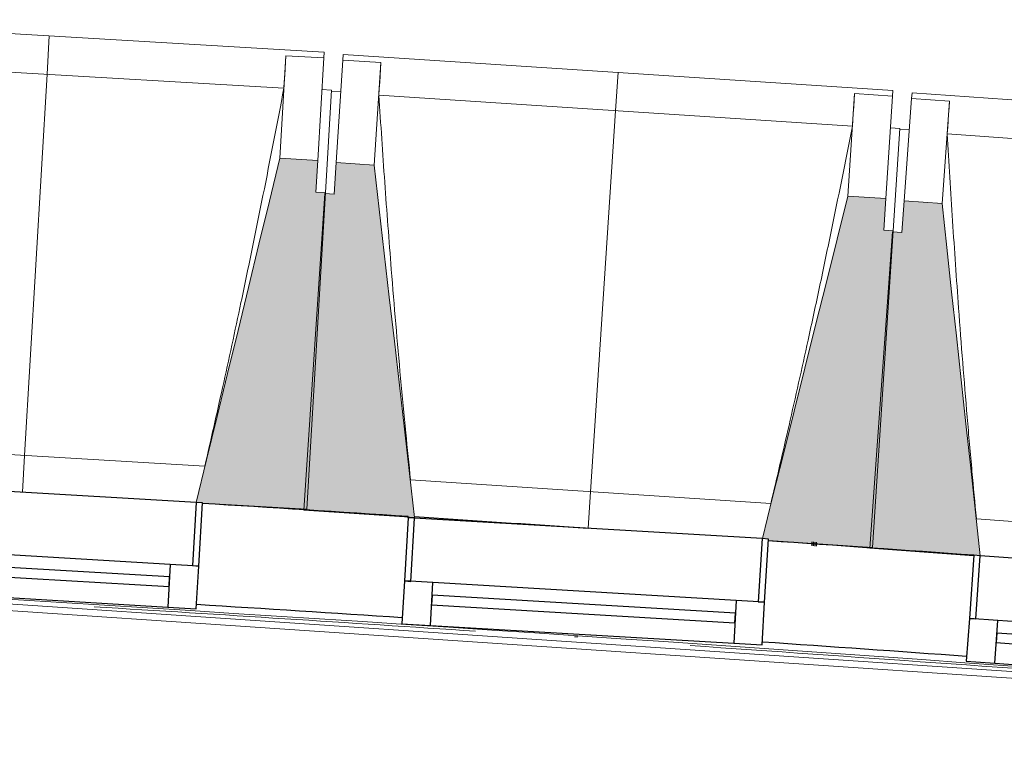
# Model space of a CAD drawing. Header units: millimetres. Extents: x -2845 to 74565, y -36590 to 13748.
# Tile 51 of 75: x 40171 to 41727, y -14744 to -13605. Entities that reach past the tile are written whole.
import ezdxf

# ---------------------------------------------------------------- set-up
doc = ezdxf.new("R2010")
doc.units = ezdxf.units.MM
doc.linetypes.add('Tiret', pattern=[2.5, 1.25, -1.25])
doc.layers.add('A-AREA', color=4, linetype='Tiret', lineweight=100, true_color=0x00ffff)
for name, color, linetype, lineweight in [('A-FLOR-HRAL', 7, 'Continuous', 18), ('A-GENM', 7, 'Continuous', 18), ('A-GLAZ', 7, 'Continuous', 25), ('I-WALL', 7, 'Continuous', 25), ('MUR', 7, 'Continuous', 25), ('S-BEAM', 7, 'Continuous', 18)]:
    doc.layers.add(name, color=color, linetype=linetype, lineweight=lineweight)

# ---------------------------------------------------------------- blocks, each defined once
blk = doc.blocks.new('20_MUR PREFA_01 - Type 1-3119337-2021_015_1111_DCE_1_50_N0 FINI_CFA_DIS')
at = {"layer": 'A-GENM'}
for p, q in [((0, 722.1), (0, 661.4)), ((0, 661.4), (0, 58.5)), ((0, 0.7), (0, 58.5))]:
    blk.add_line(p, q, dxfattribs=at)
blk = doc.blocks.new('B02_DC_STR_rvt-1-2021_015_1111_DCE_1_50_N0 FINI_CFA_DIS')
at = {"layer": 'S-BEAM', "lineweight": 5, "true_color": 0x787878}
for points in [[(-12544.5, -14378.3), (-12515, -13878.3), (-12529.9, -13877.4), (-12527, -13827.5), (-12586.9, -13824), (-12719, -14367.4), (-12709.2, -14367.9), (-12709.2, -14368.6), (-12618.1, -14374)], [(-12374.3, -14391.1), (-12438, -13834.8), (-12497.9, -13830.9), (-12501.2, -13880.8), (-12516.1, -13879.8), (-12548.9, -14379.6), (-12382.2, -14390.5)], [(-11650.8, -14438.5), (-11618.1, -13938.6), (-11633, -13937.7), (-11629.7, -13887.8), (-11689.6, -13883.8), (-11824.8, -14424.6), (-11815.3, -14425.1), (-11815.3, -14427.7), (-11724.7, -14433.6)], [(-11480.8, -14451.6), (-11540.8, -13895.6), (-11600.7, -13891.3), (-11604.2, -13941.2), (-11619.2, -13940.1), (-11655.2, -14439.7), (-11490.7, -14451.6), (-11490.6, -14450.9), (-11488.2, -14451.1)]]:
    blk.add_hatch(color=8, dxfattribs=at).paths.add_polyline_path(points)
at = {"layer": 'S-BEAM'}
for p, q in [((-12516.9, -13656.7), (-13385.4, -13605.4)), ((-12580.6, -13713.6), (-13328.8, -13669.5)), ((-12577.3, -13662.2), (-12586.9, -13824)), ((-12577.4, -13662.4), (-12577.3, -13662.2)), ((-12577.3, -13662.2), (-12517.4, -13665.7)), ((-12517.4, -13665.7), (-12527, -13827.5)), ((-12516.9, -13656.7), (-12517.4, -13665.7)), ((-12497.9, -13830.9), (-12487.3, -13669.1)), ((-12487.3, -13669.1), (-12486.7, -13660.1)), ((-12487.3, -13669.1), (-12427.4, -13673)), ((-11618.6, -13717), (-12486.7, -13660.1)), ((-12438, -13834.8), (-12427.4, -13673)), ((-12427.4, -13673), (-12427.4, -13673.3)), ((-12505.4, -13716.5), (-12520.4, -13715.6)), ((-12505.4, -13716.5), (-12515, -13878.3)), ((-12490.6, -13719), (-12505.5, -13718)), ((-11618.6, -13717), (-11619.1, -13726)), ((-11682.6, -13773.5), (-12430.5, -13724.5)), ((-11679, -13722.1), (-11689.6, -13883.8)), ((-11679.1, -13722.4), (-11679, -13722.1)), ((-11679, -13722.1), (-11619.1, -13726)), ((-11619.1, -13726), (-11629.7, -13887.8)), ((-11600.7, -13891.3), (-11589, -13729.6)), ((-11589, -13729.6), (-11588.3, -13720.6)), ((-11589, -13729.6), (-11529.2, -13733.9)), ((-10720.6, -13783.2), (-11588.3, -13720.6)), ((-11540.8, -13895.6), (-11529.2, -13733.9)), ((-11529.2, -13733.9), (-11529.1, -13734.2)), ((-11607.4, -13776.9), (-11622.4, -13775.9)), ((-11607.4, -13776.9), (-11618.1, -13938.6)), ((-11592.6, -13779.5), (-11607.5, -13778.4)), ((-10785, -13839.3), (-11532.6, -13785.4)), ((-12527, -13827.5), (-12586.9, -13824)), ((-12529.9, -13877.4), (-12527, -13827.5)), ((-12497.9, -13830.9), (-12501.2, -13880.8)), ((-12438, -13834.8), (-12497.9, -13830.9)), ((-12516.1, -13879.8), (-12548.9, -14379.6)), ((-12544.5, -14378.3), (-12515, -13878.3)), ((-12515, -13878.3), (-12529.9, -13877.4)), ((-12501.2, -13880.8), (-12516.1, -13879.8)), ((-11629.7, -13887.8), (-11689.6, -13883.8)), ((-11633, -13937.7), (-11629.7, -13887.8)), ((-11600.7, -13891.3), (-11604.2, -13941.2)), ((-11540.8, -13895.6), (-11600.7, -13891.3)), ((-11619.2, -13940.1), (-11655.2, -14439.7)), ((-11650.8, -14438.5), (-11618.1, -13938.6)), ((-11618.1, -13938.6), (-11633, -13937.7)), ((-11604.2, -13941.2), (-11619.2, -13940.1)), ((-13275, -14276.6), (-12705.5, -14310.3)), ((-12380.7, -14332), (-11811.4, -14369.3)), ((-12709.3, -14368.6), (-12544.5, -14378.3)), ((-12548.9, -14379.6), (-12374.3, -14391.1)), ((-12099.8, -14408.4), (-12374.3, -14390.4)), ((-11486.7, -14393.2), (-10917.7, -14434.2)), ((-11815.5, -14427.7), (-11650.8, -14438.5)), ((-11655.2, -14439.7), (-11490.7, -14451.6))]:
    blk.add_line(p, q, dxfattribs=at)
at = {"layer": 'S-BEAM', "flags": 128}
for points in [[(-12580.6, -13713.6), (-12580, -13703.4), (-12579.3, -13693.2), (-12578.7, -13682.9), (-12578, -13672.7), (-12577.4, -13662.4)], [(-12427.4, -13673.3), (-12428, -13683.5), (-12428.7, -13693.8), (-12429.3, -13704), (-12429.9, -13714.3), (-12430.5, -13724.5)], [(-11682.6, -13773.5), (-11681.9, -13763.3), (-11681.2, -13753.1), (-11680.5, -13742.8), (-11679.8, -13732.6), (-11679.1, -13722.4)], [(-11529.1, -13734.2), (-11529.8, -13744.4), (-11530.5, -13754.7), (-11531.2, -13764.9), (-11531.9, -13775.2), (-11532.6, -13785.4)], [(-12586.9, -13824), (-12603.4, -13892), (-12620, -13960), (-12636.5, -14028), (-12653, -14096), (-12669.6, -14164), (-12686.1, -14232), (-12702.6, -14300), (-12719, -14367.4)], [(-12374.3, -14391.1), (-12382.2, -14321.5), (-12390.2, -14252), (-12398.2, -14182.5), (-12406.1, -14112.9), (-12414.1, -14043.4), (-12422.1, -13973.9), (-12430, -13904.3), (-12438, -13834.8)], [(-11689.6, -13883.8), (-11706.6, -13951.7), (-11723.6, -14019.6), (-11740.6, -14087.5), (-11757.5, -14155.4), (-11774.5, -14223.3), (-11791.5, -14291.2), (-11808.5, -14359.1), (-11824.8, -14424.6)], [(-11480.8, -14451.6), (-11488.2, -14382.7), (-11495.7, -14313.1), (-11503.2, -14243.5), (-11510.7, -14174), (-11518.3, -14104.4), (-11525.8, -14034.8), (-11533.3, -13965.2), (-11540.8, -13895.6)]]:
    blk.add_lwpolyline(points, dxfattribs=at)
at = {"layer": 'S-BEAM'}
for points, knots in [([(-12705.6, -14310.3), (-12696.1, -14269.1), (-12681.6, -14205.5), (-12662.7, -14119.2), (-12647.1, -14046.1), (-12630.7, -13967.3), (-12607.8, -13854.6), (-12591.3, -13770.1), (-12580.6, -13713.6)], [0.0183438, 0.0183438, 0.0183438, 0.0183438, 0.2222222, 0.3333333, 0.4444444, 0.5833333, 0.7222222, 1, 1, 1, 1]), ([(-12430.5, -13724.5), (-12427.6, -13770.4), (-12423, -13839.2), (-12416.3, -13930.8), (-12410.5, -14005.4), (-12403.9, -14085.6), (-12396.3, -14171.5), (-12388.5, -14253.7), (-12383.1, -14307.2), (-12380.5, -14332)], [0, 0, 0, 0, 0.2222222, 0.3333333, 0.4444444, 0.5833333, 0.7222222, 0.8611111, 0.9816328, 0.9816328, 0.9816328, 0.9816328]), ([(-11811.5, -14369.4), (-11801.7, -14328.3), (-11786.8, -14264.7), (-11767.4, -14178.5), (-11751.3, -14105.6), (-11734.3, -14026.9), (-11710.7, -13914.3), (-11693.7, -13829.9), (-11682.6, -13773.5)], [0.0183438, 0.0183438, 0.0183438, 0.0183438, 0.2222222, 0.3333333, 0.4444444, 0.5833333, 0.7222222, 1, 1, 1, 1]), ([(-11532.6, -13785.4), (-11530, -13831.3), (-11525.9, -13900.1), (-11519.7, -13991.8), (-11514.5, -14066.4), (-11508.4, -14146.6), (-11501.3, -14232.6), (-11494.1, -14314.9), (-11489, -14368.4), (-11486.6, -14393.2)], [0, 0, 0, 0, 0.2222222, 0.3333333, 0.4444444, 0.5833333, 0.7222222, 0.8611111, 0.9816328, 0.9816328, 0.9816328, 0.9816328])]:
    blk.add_open_spline(points, degree=3, knots=knots, dxfattribs=at)
at = {"layer": 'S-BEAM', "color": 5, "lineweight": 25, "true_color": 0x0000ff}
for p, rotation in [((-12993.7, -14351.8), 356.6222734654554), ((-12099.9, -14409), 356.249207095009)]:
    blk.add_blockref('20_MUR PREFA_01 - Type 1-3119337-2021_015_1111_DCE_1_50_N0 FINI_CFA_DIS', p, dxfattribs=dict(at, rotation=rotation))
blk = doc.blocks.new('XXX_VIDE FENETRE - 550-377501-2021_015_1111_DCE_1_50_N0 FINI_CFA_DIS')
at = {"layer": 'A-GLAZ'}
for p, q in [((-285, 0), (-285, -100)), ((-275, 0), (-285, 0)), ((275, 0), (-275, 0)), ((-275, -100), (-275, 0)), ((285, 0), (275, 0)), ((275, 0), (275, -100)), ((285, -100), (285, 0)), ((-285, -100), (-275, -100)), ((-240, -100), (-285, -100)), ((-285, -100), (-285, -167.5)), ((-240, -167.5), (-240, -100)), ((240, -100), (-240, -100)), ((240, -100), (240, -167.5)), ((285, -100), (240, -100)), ((275, -100), (285, -100)), ((285, -167.5), (285, -100)), ((-285, -167.5), (-240, -167.5)), ((-240, -167.5), (240, -167.5)), ((240, -167.5), (285, -167.5))]:
    blk.add_line(p, q, dxfattribs=at)
at = {"layer": 'A-GLAZ', "color": 173, "true_color": 0x5c63b1}
for p, q in [((240, -120), (-240, -120)), ((-240, -120), (-240, -135)), ((240, -135), (240, -120)), ((-240, -135), (240, -135))]:
    blk.add_line(p, q, dxfattribs=at)
blk = doc.blocks.new('Garde-corps - Garde-corps-505703-2021_015_1111_DCE_1_50_N0 FINI_CFA_DIS')
at = {"layer": 'A-FLOR-HRAL'}
for p, q in [((-14288.8, -14452.6), (-9946.8, -14744.5)), ((-14003.6, -14461.4), (-10204.3, -14716.8)), ((-12121.7, -14579.4), (-12116.5, -14579.7))]:
    blk.add_line(p, q, dxfattribs=at)
for radius, start, end in [(137273, 85.24477, 87.064083), (137269.6, 86.221927, 86.473789), (137283.1, 86.270695, 86.406616), (137283.1, 85.897745, 86.032794), (137269.6, 85.755463, 86.080121)]:
    blk.add_arc((-21322.9, -151541.9), radius, start, end, dxfattribs=at)
blk = doc.blocks.new('B02_ARC_rvt-1-2021_015_1111_DCE_1_50_N0 FINI_CFA_DIS')
at = {"layer": 'A-AREA'}
blk.add_line((-11747.3, -14432.7), (-11738.3, -14433.4), dxfattribs=at)
at = {"layer": 'I-WALL'}
blk.add_line((-12384.3, -14391.6), (-12384.2, -14389.7), dxfattribs=at)
for radius, start, end in [(137443.1, 86.271104, 86.406868), (137443.1, 85.89772, 86.03348), (137283.1, 86.270695, 86.406617), (137283.1, 85.897745, 86.032794)]:
    blk.add_arc((-21322.9, -151541.9), radius, start, end, dxfattribs=at)
at = {"layer": 'MUR'}
blk.add_arc((-21322.9, -151541.9), 137443.1, 86.164982, 86.266982, dxfattribs=at)
at = {"layer": 'A-FLOR-HRAL', "lineweight": 18}
blk.add_blockref('Garde-corps - Garde-corps-505703-2021_015_1111_DCE_1_50_N0 FINI_CFA_DIS', (0, 0), dxfattribs=at)
at = {"layer": 'A-GLAZ', "lineweight": 18}
for p, rotation in [((-12993.7, -14351.2), 356.6222734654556), ((-12099.8, -14408.4), 356.6222734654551), ((-11206.3, -14471.4), 355.8761407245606)]:
    blk.add_blockref('XXX_VIDE FENETRE - 550-377501-2021_015_1111_DCE_1_50_N0 FINI_CFA_DIS', p, dxfattribs=dict(at, rotation=rotation))

msp = doc.modelspace()

# ---------------------------------------------------------------- block references
at = {"lineweight": 5}
for name in ['B02_DC_STR_rvt-1-2021_015_1111_DCE_1_50_N0 FINI_CFA_DIS', 'B02_ARC_rvt-1-2021_015_1111_DCE_1_50_N0 FINI_CFA_DIS']:
    msp.add_blockref(name, (53169.3, 0), dxfattribs=at)

doc.saveas('drawing.dxf')
